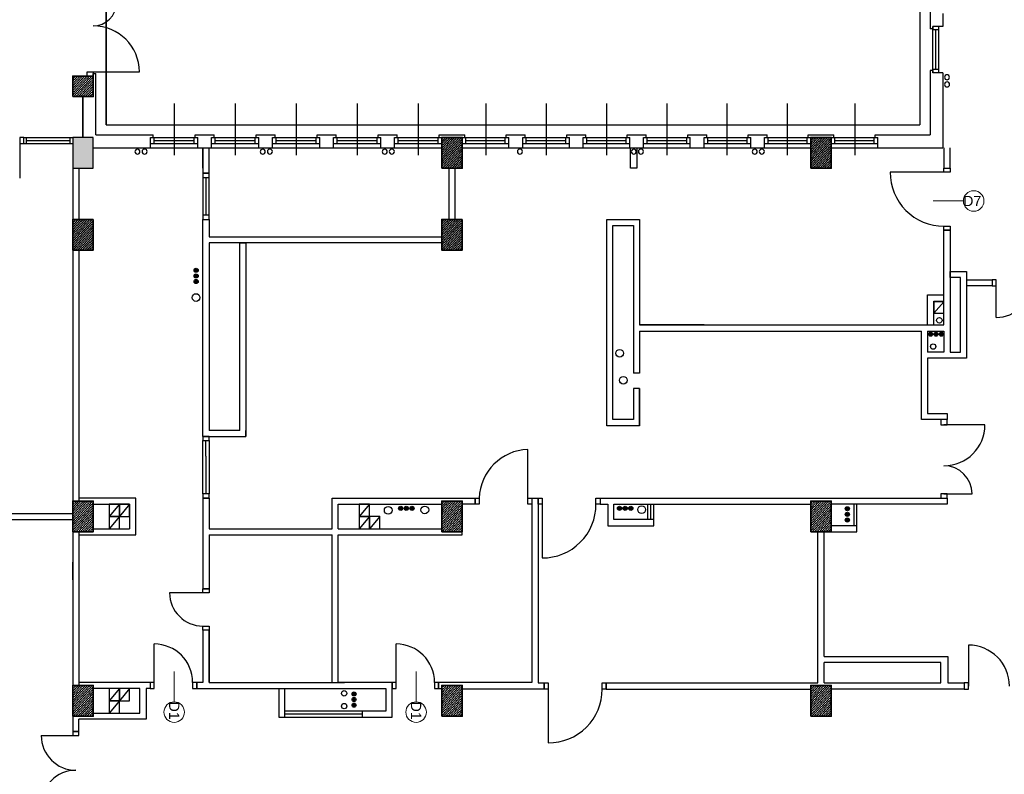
# Model space of a CAD drawing. Header units: millimetres. Extents: x 44889 to 52866, y -11417 to -4315.
# Tile 12 of 74: x 46124 to 47085, y -8948 to -8211. Entities that reach past the tile are written whole.
import ezdxf

# ---------------------------------------------------------------- set-up
doc = ezdxf.new("R2010")
doc.units = ezdxf.units.MM
doc.layers.get('0').update_dxf_attribs({"color": 9})
for name, color, linetype, lineweight in [('kreskowanie', 9, 'Continuous', 18), ('opis stolarki', 251, 'Continuous', 18), ('słupy gr0.7', 9, 'Continuous', 35)]:
    doc.layers.add(name, color=color, linetype=linetype, lineweight=lineweight)
for name, color, linetype in [('Podkład', 9, 'Continuous'), ('przepusty', 9, 'Continuous'), ('wentylacja', 7, 'Continuous')]:
    doc.layers.add(name, color=color, linetype=linetype)
doc.styles.get("Standard").update_dxf_attribs({"font": 'arial.ttf', "height": 15})
pattern_1 = [(45, (44431.0084, -9527.6914), (0.841899, 3.08696304), [3.96875, -0.79375, 0, -0.79375])]

# ---------------------------------------------------------------- blocks, each defined once
blk = doc.blocks.new('słup 2')
at = {"layer": 'kreskowanie'}
h = blk.add_hatch(dxfattribs=at)
h.set_pattern_fill('ANSI36', color=256, style=0)
h.set_pattern_definition([(45, (-1340, -20), (1.683798, 6.173926), [7.9375, -1.5875, 0, -1.5875])])
h.paths.add_polyline_path([(20, -20), (20, 20), (-20, 20), (-20, -20)])
at = {"layer": 'słupy gr0.7'}
blk.add_lwpolyline([(-20, -20), (20, -20), (20, 20), (-20, 20)], close=True, dxfattribs=at)
blk = doc.blocks.new('przepust duży')
at = {"layer": 'przepusty'}
blk.add_circle((82, 371), 7.5, dxfattribs=at)
blk = doc.blocks.new('słup3')
at = {"layer": 'kreskowanie'}
h = blk.add_hatch(dxfattribs=at)
h.set_pattern_fill('ANSI36', color=256, style=0)
h.set_pattern_definition([(45, (-20, -30), (1.6838, 6.17393), [7.9375, -1.5875, 0, -1.5875])])
h.paths.add_polyline_path([(20, 30), (-20, 30), (-20, -30), (20, -30)])
at = {"layer": 'słupy gr0.7'}
blk.add_lwpolyline([(-20, -30), (20, -30), (20, 30), (-20, 30)], close=True, dxfattribs=at)
blk = doc.blocks.new('słup 4')
at = {"layer": 'kreskowanie'}
h = blk.add_hatch(dxfattribs=at)
h.set_pattern_fill('ANSI36', color=256, style=0)
h.set_pattern_definition([(45, (-20, -40), (1.6838, 6.17393), [7.9375, -1.5875, 0, -1.5875])])
h.paths.add_polyline_path([(20, 20), (-20, 20), (-20, -40), (20, -40)])
at = {"layer": 'słupy gr0.7'}
blk.add_lwpolyline([(-20, -40), (20, -40), (20, 20), (-20, 20)], close=True, dxfattribs=at)
blk = doc.blocks.new('drzwi D1P')
at = {"layer": 'opis stolarki'}
blk.add_line((38, 47), (-21, 47), dxfattribs=at)
blk.add_circle((58, 47), 20, dxfattribs=at)
at = {"layer": 'Podkład'}
blk.add_line((0, 8), (-75, 8), dxfattribs=at)
for points in [[(0, 91), (0, 83), (12, 83), (12, 91)], [(0, 8), (0, 0), (12, 0), (12, 8)]]:
    blk.add_lwpolyline(points, close=True, dxfattribs=at)
blk.add_arc((0, 8), 75, 90, 180, dxfattribs=at)
at = {"layer": 'opis stolarki', "insert": (73, 57), "char_height": 20, "width": 29, "attachment_point": 3}
blk.add_mtext('{\\fArial|b0|i0|c238|p34;D1}', dxfattribs=at)
blk = doc.blocks.new('drzwid7')
at = {"layer": 'opis stolarki'}
blk.add_line((64, 38), (64, -21), dxfattribs=at)
blk.add_circle((64, 58), 20, dxfattribs=at)
at = {"layer": 'Podkład'}
blk.add_line((8, 0), (7.7, -105), dxfattribs=at)
for points in [[(0, 12), (8, 12), (8, 0), (0, 0)], [(113, 12), (121, 12), (121, 0), (113, 0)]]:
    blk.add_lwpolyline(points, close=True, dxfattribs=at)
blk.add_arc((8.6, -0.6), 104.4, 269.5242, 0.3419, dxfattribs=at)
at = {"layer": 'opis stolarki', "insert": (54, 73), "char_height": 20, "width": 29, "attachment_point": 3, "rotation": 90}
blk.add_mtext('{\\fArial|b0|i0|c238|p34;D7}', dxfattribs=at)
blk = doc.blocks.new('wentylacja 1')
blk.add_line((20, 24), (0, 0))
blk.add_lwpolyline([(0, 0), (20, 0), (20, 24), (0, 24)], close=True)
blk = doc.blocks.new('wentylacja3')
at = {"layer": 'wentylacja'}
blk.add_line((20, 22), (0, 0), dxfattribs=at)
blk.add_lwpolyline([(0, 0), (20, 0), (20, 22), (0, 22)], close=True, dxfattribs=at)
blk = doc.blocks.new('przepust 3x')
at = {"layer": 'przepusty'}
for points in [[(4, 11, 1), (-4, 11, 1)], [(4, 0, 1), (-4, 0, 1)], [(4, -11, 1), (-4, -11, 1)]]:
    blk.add_hatch(color=256, dxfattribs=at).paths.add_polyline_path(points)
for centre in [(0, 11), (0, 0), (0, -11)]:
    blk.add_circle(centre, 4, dxfattribs=at)

msp = doc.modelspace()

# ---------------------------------------------------------------- hatches: boundary and pattern name
at = {"layer": 'Podkład'}
h = msp.add_hatch(dxfattribs=at)
h.set_pattern_fill('ANSI36', color=256, scale=0.5, style=0)
h.set_pattern_definition(pattern_1)
h.paths.add_polyline_path([(46176.02, -8356.13), (46196.02, -8356.13), (46196.02, -8326.13), (46176.02, -8326.13)])
h.paths.add_polyline_path([(46176.02, -8436.13), (46196.02, -8436.13), (46196.02, -8406.13), (46176.02, -8406.13)])
h.paths.add_polyline_path([(46536.02, -8356.13), (46556.02, -8356.13), (46556.02, -8326.13), (46536.02, -8326.13)])
h.paths.add_polyline_path([(46536.02, -8436.13), (46556.02, -8436.13), (46556.02, -8406.13), (46536.02, -8406.13)])
h = msp.add_hatch(dxfattribs=at)
h.set_pattern_fill('ANSI36', color=256, scale=0.5, style=0)
h.set_pattern_definition(pattern_1)
h.paths.add_polyline_path([(46896.02, -8356.13), (46916.02, -8356.13), (46916.02, -8326.13), (46896.02, -8326.13)])
h.paths.add_polyline_path([(47256.02, -8356.13), (47276.02, -8356.13), (47276.02, -8326.13), (47256.02, -8326.13)])
h.paths.add_polyline_path([(47616.02, -8356.13), (47636.02, -8356.13), (47636.02, -8326.13), (47616.02, -8326.13)])
for points in [[(47012.97, -8516.14, 1), (47012.97, -8520.14, 1)], [(47018.35, -8516.14, 1), (47018.35, -8520.14, 1)], [(47023.55, -8516.14, 1), (47023.55, -8520.14, 1)]]:
    msp.add_hatch(color=256, dxfattribs=at).paths.add_polyline_path(points)

# ---------------------------------------------------------------- linework, layer by layer
for p, q in [((46208.52, -7998.63), (46208.52, -8313.63)), ((46208.52, -8313.63), (46208.52, -7998.63)), ((47002.52, -7998.63), (47002.52, -8313.63)), ((47012.52, -8202.63), (47012.52, -8220.13)), ((47025.02, -8205.13), (47025.02, -8217.63)), ((47015.02, -8220.13), (47012.52, -8220.13)), ((47015.02, -8263.13), (47015.02, -8217.63)), ((47015.02, -8263.13), (47015.02, -8217.63)), ((47025.02, -8217.63), (47015.02, -8217.63)), ((47015.02, -8217.63), (47015.02, -8220.13)), ((47015.02, -8217.63), (47015.02, -8220.13)), ((47021.02, -8221.13), (47015.02, -8221.13)), ((47018.02, -8259.63), (47018.02, -8221.13)), ((47018.02, -8259.63), (47018.02, -8221.13)), ((47021.02, -8263.13), (47021.02, -8217.63)), ((47021.02, -8263.13), (47021.02, -8217.63)), ((47015.02, -8260.63), (47012.52, -8260.63)), ((47012.52, -8260.63), (47012.52, -8323.63)), ((47021.02, -8259.63), (47015.02, -8259.63)), ((47015.02, -8260.63), (47015.02, -8263.13)), ((46196.02, -8262.13), (46241.02, -8262.13)), ((46196.02, -8263.63), (46198.52, -8263.63)), ((46196.02, -8266.13), (46196.02, -8263.63)), ((46196.02, -8266.13), (46196.02, -8263.63)), ((46198.52, -8323.63), (46198.52, -8263.63)), ((47025.02, -8263.13), (47015.02, -8263.13)), ((47025.02, -8263.13), (47025.02, -8336.13)), ((46186.02, -8286.13), (46186.02, -8326.13)), ((46186.02, -8326.13), (46186.02, -8286.13)), ((46186.02, -8326.13), (46186.02, -8286.13)), ((46275.02, -8292.88), (46275.02, -8343.55)), ((46334.52, -8292.88), (46334.52, -8343.55)), ((46394.02, -8292.88), (46394.02, -8343.55)), ((46453.52, -8292.88), (46453.52, -8343.55)), ((46513.02, -8292.88), (46513.02, -8343.55)), ((46579.02, -8292.88), (46579.02, -8343.55)), ((46638.02, -8292.88), (46638.02, -8343.55)), ((46696.77, -8292.88), (46696.77, -8343.55)), ((46755.52, -8292.88), (46755.52, -8343.55)), ((46814.27, -8292.88), (46814.27, -8343.55)), ((46873.02, -8292.88), (46873.02, -8343.55)), ((46939.02, -8292.88), (46939.02, -8343.55)), ((46208.52, -8313.63), (47002.52, -8313.63)), ((46128.27, -8326.13), (46176.02, -8326.13)), ((46128.27, -8326.13), (46176.02, -8326.13)), ((46130.77, -8332.13), (46130.77, -8326.13)), ((46173.52, -8332.13), (46173.52, -8326.13)), ((46198.52, -8323.63), (46254.52, -8323.63)), ((46252.02, -8336.13), (46252.02, -8326.13)), ((46252.02, -8326.13), (46254.52, -8326.13)), ((46252.02, -8326.13), (46298.02, -8326.13)), ((46252.02, -8326.13), (46298.02, -8326.13)), ((46254.52, -8326.13), (46254.52, -8323.63)), ((46255.52, -8332.13), (46255.52, -8326.13)), ((46294.52, -8332.13), (46294.52, -8326.13)), ((46295.52, -8323.63), (46314.02, -8323.63)), ((46295.52, -8326.13), (46295.52, -8323.63)), ((46295.52, -8326.13), (46298.02, -8326.13)), ((46298.02, -8336.13), (46298.02, -8326.13)), ((46311.52, -8336.13), (46311.52, -8326.13)), ((46311.52, -8326.13), (46314.02, -8326.13)), ((46311.52, -8326.13), (46357.52, -8326.13)), ((46311.52, -8326.13), (46357.52, -8326.13)), ((46314.02, -8326.13), (46314.02, -8323.63)), ((46315.02, -8332.13), (46315.02, -8326.13)), ((46354.02, -8332.13), (46354.02, -8326.13)), ((46355.02, -8323.63), (46373.52, -8323.63)), ((46355.02, -8326.13), (46355.02, -8323.63)), ((46355.02, -8326.13), (46357.52, -8326.13)), ((46357.52, -8336.13), (46357.52, -8326.13)), ((46371.02, -8336.13), (46371.02, -8326.13)), ((46371.02, -8326.13), (46373.52, -8326.13)), ((46371.02, -8326.13), (46417.02, -8326.13)), ((46371.02, -8326.13), (46417.02, -8326.13)), ((46373.52, -8326.13), (46373.52, -8323.63)), ((46374.52, -8332.13), (46374.52, -8326.13)), ((46413.52, -8332.13), (46413.52, -8326.13)), ((46414.52, -8323.63), (46433.02, -8323.63)), ((46414.52, -8326.13), (46414.52, -8323.63)), ((46414.52, -8326.13), (46417.02, -8326.13)), ((46417.02, -8336.13), (46417.02, -8326.13)), ((46430.52, -8336.13), (46430.52, -8326.13)), ((46430.52, -8326.13), (46433.02, -8326.13)), ((46430.52, -8326.13), (46476.52, -8326.13)), ((46430.52, -8326.13), (46476.52, -8326.13)), ((46433.02, -8326.13), (46433.02, -8323.63)), ((46434.02, -8332.13), (46434.02, -8326.13)), ((46473.02, -8332.13), (46473.02, -8326.13)), ((46474.02, -8326.13), (46474.02, -8323.63)), ((46474.02, -8323.63), (46492.52, -8323.63)), ((46474.02, -8326.13), (46476.52, -8326.13)), ((46476.52, -8336.13), (46476.52, -8326.13)), ((46490.02, -8336.13), (46490.02, -8326.13)), ((46490.02, -8326.13), (46492.52, -8326.13)), ((46490.02, -8326.13), (46536.02, -8326.13)), ((46490.02, -8326.13), (46536.02, -8326.13)), ((46492.52, -8326.13), (46492.52, -8323.63)), ((46493.52, -8332.13), (46493.52, -8326.13)), ((46532.52, -8332.13), (46532.52, -8326.13)), ((46533.52, -8323.63), (46558.52, -8323.63)), ((46533.52, -8326.13), (46533.52, -8323.63)), ((46533.52, -8326.13), (46536.02, -8326.13)), ((46556.02, -8326.13), (46558.52, -8326.13)), ((46556.02, -8326.13), (46601.52, -8326.13)), ((46556.02, -8326.13), (46601.52, -8326.13)), ((46558.52, -8326.13), (46558.52, -8323.63)), ((46559.52, -8332.13), (46559.52, -8326.13)), ((46598.02, -8332.13), (46598.02, -8326.13)), ((46599.02, -8323.63), (46617.52, -8323.63)), ((46599.02, -8326.13), (46599.02, -8323.63)), ((46599.02, -8326.13), (46601.52, -8326.13)), ((46601.52, -8336.13), (46601.52, -8326.13)), ((46615.02, -8336.13), (46615.02, -8326.13)), ((46615.02, -8326.13), (46617.52, -8326.13)), ((46615.02, -8326.13), (46660.52, -8326.13)), ((46615.02, -8326.13), (46660.52, -8326.13)), ((46617.52, -8326.13), (46617.52, -8323.63)), ((46618.52, -8332.13), (46618.52, -8326.13)), ((46657.02, -8332.13), (46657.02, -8326.13)), ((46658.02, -8323.63), (46676.52, -8323.63)), ((46658.02, -8326.13), (46658.02, -8323.63)), ((46658.02, -8326.13), (46660.52, -8326.13)), ((46660.52, -8336.13), (46660.52, -8326.13)), ((46674.02, -8336.13), (46674.02, -8326.13)), ((46674.02, -8326.13), (46676.52, -8326.13)), ((46674.02, -8326.13), (46719.52, -8326.13)), ((46674.02, -8326.13), (46719.52, -8326.13)), ((46676.52, -8326.13), (46676.52, -8323.63)), ((46677.52, -8332.13), (46677.52, -8326.13)), ((46716.02, -8332.13), (46716.02, -8326.13)), ((46717.02, -8323.63), (46735.52, -8323.63)), ((46717.02, -8326.13), (46717.02, -8323.63)), ((46717.02, -8326.13), (46719.52, -8326.13)), ((46719.52, -8336.13), (46719.52, -8326.13)), ((46733.02, -8336.13), (46733.02, -8326.13)), ((46733.02, -8326.13), (46735.52, -8326.13)), ((46733.02, -8326.13), (46778.52, -8326.13)), ((46733.02, -8326.13), (46778.52, -8326.13)), ((46735.52, -8326.13), (46735.52, -8323.63)), ((46736.52, -8332.13), (46736.52, -8326.13)), ((46775.02, -8332.13), (46775.02, -8326.13)), ((46776.02, -8326.13), (46776.02, -8323.63)), ((46776.02, -8323.63), (46794.52, -8323.63)), ((46776.02, -8326.13), (46778.52, -8326.13)), ((46778.52, -8336.13), (46778.52, -8326.13)), ((46792.02, -8336.13), (46792.02, -8326.13)), ((46792.02, -8326.13), (46794.52, -8326.13)), ((46792.02, -8326.13), (46837.52, -8326.13)), ((46792.02, -8326.13), (46837.52, -8326.13)), ((46794.52, -8326.13), (46794.52, -8323.63)), ((46795.52, -8332.13), (46795.52, -8326.13)), ((46834.02, -8332.13), (46834.02, -8326.13)), ((46835.02, -8326.13), (46835.02, -8323.63)), ((46835.02, -8323.63), (46853.52, -8323.63)), ((46835.02, -8326.13), (46837.52, -8326.13)), ((46835.02, -8326.13), (46837.52, -8326.13)), ((46837.52, -8336.13), (46837.52, -8326.13)), ((46851.02, -8336.13), (46851.02, -8326.13)), ((46851.02, -8326.13), (46853.52, -8326.13)), ((46851.02, -8326.13), (46896.02, -8326.13)), ((46851.02, -8326.13), (46896.02, -8326.13)), ((46853.52, -8326.13), (46853.52, -8323.63)), ((46854.52, -8332.13), (46854.52, -8326.13)), ((46892.6, -8332.13), (46892.6, -8326.13)), ((46893.52, -8323.63), (46918.52, -8323.63)), ((46893.52, -8326.13), (46893.52, -8323.63)), ((46916.02, -8326.13), (46918.52, -8326.13)), ((46916.02, -8326.13), (46961.52, -8326.13)), ((46916.02, -8326.13), (46961.52, -8326.13)), ((46918.52, -8326.13), (46918.52, -8323.63)), ((46919.52, -8332.13), (46919.52, -8326.13)), ((46958.02, -8332.13), (46958.02, -8326.13)), ((46959.02, -8323.63), (47012.52, -8323.63)), ((46959.02, -8326.13), (46959.02, -8323.63)), ((46959.02, -8326.13), (46961.52, -8326.13)), ((46961.52, -8336.13), (46961.52, -8326.13)), ((46124.27, -8332.13), (46124.27, -8365.88)), ((46128.27, -8332.13), (46176.02, -8332.13)), ((46128.27, -8332.13), (46176.02, -8332.13)), ((46130.77, -8329.13), (46173.52, -8329.13)), ((46130.77, -8329.13), (46173.52, -8329.13)), ((46196.02, -8336.13), (46252.02, -8336.13)), ((46202.02, -8336.13), (46536.02, -8336.13)), ((46252.02, -8332.13), (46298.02, -8332.13)), ((46252.02, -8332.13), (46298.02, -8332.13)), ((46255.52, -8329.13), (46294.52, -8329.13)), ((46255.52, -8329.13), (46294.52, -8329.13)), ((46298.02, -8336.13), (46311.52, -8336.13)), ((46298.02, -8336.13), (46311.52, -8336.13)), ((46303.02, -8356.13), (46303.02, -8336.13)), ((46303.02, -8336.13), (46303.02, -8361.13)), ((46309.02, -8361.13), (46309.02, -8336.13)), ((46311.52, -8332.13), (46357.52, -8332.13)), ((46311.52, -8332.13), (46357.52, -8332.13)), ((46315.02, -8329.13), (46354.02, -8329.13)), ((46315.02, -8329.13), (46354.02, -8329.13)), ((46357.52, -8336.13), (46371.02, -8336.13)), ((46371.02, -8332.13), (46417.02, -8332.13)), ((46371.02, -8332.13), (46417.02, -8332.13)), ((46374.52, -8329.13), (46413.52, -8329.13)), ((46374.52, -8329.13), (46413.52, -8329.13)), ((46417.02, -8336.13), (46430.52, -8336.13)), ((46430.52, -8332.13), (46476.52, -8332.13)), ((46430.52, -8332.13), (46476.52, -8332.13)), ((46434.02, -8329.13), (46473.02, -8329.13)), ((46434.02, -8329.13), (46473.02, -8329.13)), ((46476.52, -8336.13), (46490.02, -8336.13)), ((46489.02, -8336.13), (46536.02, -8336.13)), ((46490.02, -8332.13), (46536.02, -8332.13)), ((46490.02, -8332.13), (46536.02, -8332.13)), ((46493.52, -8329.13), (46532.52, -8329.13)), ((46493.52, -8329.13), (46532.52, -8329.13)), ((46556.02, -8332.13), (46601.52, -8332.13)), ((46556.02, -8332.13), (46601.52, -8332.13)), ((46556.02, -8336.13), (46896.02, -8336.13)), ((46559.52, -8329.13), (46598.02, -8329.13)), ((46559.52, -8329.13), (46598.02, -8329.13)), ((46601.52, -8336.13), (46615.02, -8336.13)), ((46603.02, -8336.13), (46609.02, -8336.13)), ((46615.02, -8332.13), (46660.52, -8332.13)), ((46615.02, -8332.13), (46660.52, -8332.13)), ((46618.52, -8329.13), (46657.02, -8329.13)), ((46618.52, -8329.13), (46657.02, -8329.13)), ((46660.52, -8336.13), (46674.02, -8336.13)), ((46674.02, -8332.13), (46719.52, -8332.13)), ((46674.02, -8332.13), (46719.52, -8332.13)), ((46677.52, -8329.13), (46716.02, -8329.13)), ((46677.52, -8329.13), (46716.02, -8329.13)), ((46719.52, -8336.13), (46733.02, -8336.13)), ((46720.27, -8356.13), (46720.27, -8336.13)), ((46726.27, -8336.13), (46726.27, -8356.13)), ((46733.02, -8332.13), (46778.52, -8332.13)), ((46733.02, -8332.13), (46778.52, -8332.13)), ((46736.52, -8329.13), (46775.02, -8329.13)), ((46736.52, -8329.13), (46775.02, -8329.13)), ((46778.52, -8336.13), (46792.02, -8336.13)), ((46792.02, -8332.13), (46837.52, -8332.13)), ((46792.02, -8332.13), (46837.52, -8332.13)), ((46795.52, -8329.13), (46834.02, -8329.13)), ((46795.52, -8329.13), (46834.02, -8329.13)), ((46837.52, -8336.13), (46851.02, -8336.13)), ((46851.02, -8332.13), (46896.02, -8332.13)), ((46851.02, -8332.13), (46896.02, -8332.13)), ((46854.52, -8329.13), (46892.6, -8329.13)), ((46854.52, -8329.13), (46892.6, -8329.13)), ((46916.02, -8332.13), (46961.52, -8332.13)), ((46916.02, -8332.13), (46961.52, -8332.13)), ((46916.02, -8336.13), (47025.02, -8336.13)), ((46919.52, -8329.13), (46958.02, -8329.13)), ((46919.52, -8329.13), (46958.02, -8329.13)), ((47026.02, -8336.13), (47026.02, -8356.13)), ((47032.02, -8356.13), (47032.02, -8336.13)), ((46176.02, -8356.13), (46176.02, -8406.13)), ((46182.02, -8356.13), (46182.02, -8406.13)), ((46543.02, -8356.13), (46543.02, -8406.13)), ((46549.02, -8406.13), (46549.02, -8356.13)), ((46726.27, -8356.13), (46720.27, -8356.13)), ((47026.02, -8356.13), (47032.02, -8356.13)), ((46303.02, -8361.13), (46309.02, -8361.13)), ((46306.02, -8365.13), (46306.02, -8402.13)), ((46176.02, -8406.13), (46176.02, -8681.13)), ((46303.02, -8406.13), (46309.02, -8406.13)), ((46303.02, -8618.13), (46303.02, -8406.13)), ((46309.02, -8406.13), (46309.02, -8423.13)), ((46697.02, -8523.63), (46697.02, -8406.13)), ((46697.02, -8406.13), (46729.02, -8406.13)), ((46703.02, -8523.63), (46703.02, -8412.13)), ((46703.02, -8412.13), (46723.02, -8412.13)), ((46723.02, -8412.13), (46723.02, -8556.13)), ((46729.02, -8406.13), (46729.02, -8509.13)), ((46309.02, -8423.13), (46536.02, -8423.13)), ((46536.02, -8423.13), (46536.02, -8429.13)), ((47026.02, -8509.13), (47026.02, -8416.63)), ((47026.02, -8416.63), (47032.02, -8416.63)), ((47032.02, -8416.63), (47032.02, -8509.13)), ((46536.02, -8429.13), (46309.02, -8429.13)), ((46309.02, -8429.13), (46309.02, -8612.13)), ((46339.02, -8612.13), (46339.02, -8429.13)), ((46339.02, -8429.13), (46345.02, -8429.13)), ((46345.02, -8429.13), (46345.02, -8618.13)), ((46182.02, -8436.13), (46182.02, -8681.13)), ((47032.02, -8462.88), (47032.02, -8456.88)), ((47032.02, -8456.88), (47048.02, -8456.88)), ((47042.02, -8462.88), (47032.02, -8462.88)), ((47042.02, -8535.63), (47042.02, -8462.88)), ((47048.02, -8456.88), (47048.02, -8541.63)), ((47048.02, -8465.13), (47073.02, -8465.13)), ((47073.02, -8471.13), (47048.02, -8471.13)), ((47073.02, -8465.13), (47073.02, -8471.13)), ((47077.02, -8501.88), (47077.02, -8468.13)), ((47010.02, -8509.13), (47010.02, -8479.91)), ((47010.02, -8479.91), (47026.02, -8479.91)), ((47016.02, -8485.91), (47026.02, -8485.91)), ((47016.02, -8509.13), (47016.02, -8485.91)), ((46792.02, -8509.13), (46729.02, -8509.13)), ((46729.02, -8509.13), (47026.02, -8509.13)), ((47032.02, -8509.13), (47032.02, -8535.63)), ((46729.02, -8515.13), (46729.02, -8556.13)), ((46729.02, -8515.13), (47004.02, -8515.13)), ((47004.02, -8601.63), (47004.02, -8515.13)), ((47010.02, -8515.13), (47010.02, -8535.63)), ((47010.02, -8515.13), (47026.02, -8515.13)), ((47026.02, -8515.13), (47026.02, -8535.63)), ((46697.02, -8607.63), (46697.02, -8523.63)), ((46703.02, -8601.63), (46703.02, -8523.63)), ((47026.02, -8535.63), (47010.02, -8535.63)), ((47026.02, -8535.63), (47018.52, -8535.63)), ((47032.02, -8535.63), (47042.02, -8535.63)), ((47010.02, -8541.63), (47010.02, -8595.63)), ((47032.02, -8541.63), (47010.02, -8541.63)), ((47026.02, -8541.63), (47018.52, -8541.63)), ((47048.02, -8541.63), (47032.02, -8541.63)), ((46729.02, -8556.13), (46723.02, -8556.13)), ((46723.02, -8571.13), (46723.02, -8601.63)), ((46729.02, -8571.13), (46723.02, -8571.13)), ((46729.02, -8571.13), (46729.02, -8607.63)), ((46729.02, -8607.63), (46729.02, -8571.13)), ((47010.02, -8595.63), (47029.02, -8595.63)), ((47029.02, -8595.63), (47029.02, -8601.63)), ((46723.02, -8601.63), (46703.02, -8601.63)), ((47029.02, -8601.63), (47004.02, -8601.63)), ((47066.02, -8606.63), (47026.02, -8606.63)), ((46339.02, -8612.13), (46309.02, -8612.13)), ((46345.02, -8618.13), (46345.02, -8612.13)), ((46729.02, -8607.63), (46697.02, -8607.63)), ((46303.02, -8618.13), (46345.02, -8618.13)), ((46303.02, -8674.13), (46303.02, -8622.13)), ((46306.02, -8637.13), (46306.02, -8622.13)), ((46309.02, -8622.13), (46309.02, -8674.13)), ((46620.02, -8678.13), (46620.02, -8630.63)), ((46306.02, -8637.13), (46306.02, -8674.13)), ((47026.02, -8674.13), (47053.52, -8674.13)), ((46176.02, -8681.13), (46176.02, -8891.13)), ((46237.52, -8678.13), (46182.02, -8678.13)), ((46196.02, -8681.13), (46196.02, -8684.13)), ((46237.52, -8681.13), (46237.52, -8678.13)), ((46237.52, -8714.13), (46237.52, -8681.13)), ((46309.02, -8678.13), (46303.02, -8678.13)), ((46303.02, -8678.13), (46303.02, -8708.13)), ((46309.02, -8678.13), (46309.02, -8708.13)), ((46429.02, -8708.13), (46429.02, -8678.13)), ((46429.02, -8678.13), (46546.02, -8678.13)), ((46546.02, -8678.13), (46568.52, -8678.13)), ((46568.52, -8678.13), (46568.52, -8684.13)), ((46624.02, -8678.13), (46624.02, -8858.13)), ((46624.02, -8678.13), (46630.02, -8678.13)), ((46630.02, -8678.13), (46630.02, -8858.69)), ((46690.52, -8678.13), (46896.02, -8678.13)), ((46690.52, -8678.13), (46690.52, -8684.13)), ((46704.02, -8699.13), (46704.02, -8684.02)), ((46704.02, -8684.02), (46896.02, -8684.02)), ((46737.02, -8699.13), (46737.02, -8684.02)), ((46740.02, -8699.13), (46740.02, -8684.02)), ((46743.02, -8699.13), (46743.02, -8684.02)), ((46896.02, -8678.13), (46906.02, -8678.13)), ((46906.02, -8678.13), (47023.02, -8678.13)), ((47023.02, -8678.13), (47029.02, -8678.13)), ((47029.02, -8678.13), (47029.02, -8684.13)), ((46016.02, -8693.13), (46176.02, -8693.13)), ((46196.02, -8684.13), (46231.52, -8684.13)), ((46231.52, -8684.13), (46231.52, -8708.13)), ((46435.02, -8708.13), (46435.02, -8684.13)), ((46435.02, -8684.13), (46536.02, -8684.13)), ((46568.52, -8684.13), (46556.02, -8684.13)), ((46634.02, -8684.13), (46633.89, -8736.63)), ((46690.52, -8684.13), (46698.02, -8684.13)), ((46698.02, -8684.13), (46698.02, -8705.13)), ((47029.02, -8684.13), (46916.02, -8684.13)), ((46941.02, -8684.13), (46938.02, -8684.13)), ((46938.02, -8684.13), (46938.02, -8705.13)), ((46941.02, -8705.13), (46941.02, -8684.13)), ((46016.02, -8699.13), (46176.02, -8699.13)), ((46743.02, -8699.13), (46704.02, -8699.13)), ((46743.02, -8705.13), (46743.02, -8699.13)), ((46182.02, -8711.13), (46182.02, -8861.13)), ((46182.02, -8711.13), (46182.02, -8714.13)), ((46196.02, -8705.13), (46196.02, -8711.13)), ((46196.02, -8708.13), (46231.52, -8708.13)), ((46303.02, -8708.13), (46303.02, -8714.13)), ((46309.02, -8708.13), (46429.02, -8708.13)), ((46435.02, -8708.13), (46536.02, -8708.13)), ((46556.02, -8714.13), (46556.02, -8711.13)), ((46698.02, -8705.13), (46743.02, -8705.13)), ((46903.02, -8858.69), (46903.02, -8711.13)), ((46909.02, -8832.69), (46909.02, -8711.13)), ((46941.02, -8705.13), (46916.02, -8705.13)), ((46916.02, -8711.13), (46941.02, -8711.13)), ((46941.02, -8711.13), (46941.02, -8705.13)), ((46182.02, -8714.13), (46237.52, -8714.13)), ((46303.02, -8714.13), (46303.02, -8766.63)), ((46309.02, -8714.13), (46309.02, -8766.63)), ((46309.02, -8714.13), (46429.02, -8714.13)), ((46429.02, -8858.13), (46429.02, -8714.13)), ((46435.02, -8858.13), (46435.02, -8714.13)), ((46435.02, -8714.13), (46556.02, -8714.13)), ((46176.02, -8743.13), (46176.02, -8740.63)), ((46176.02, -8758.13), (46176.02, -8743.13)), ((46309.02, -8766.63), (46303.02, -8766.63)), ((46303.02, -8770.63), (46270.52, -8770.63)), ((46303.02, -8807.13), (46303.02, -8858.13)), ((46309.02, -8807.13), (46303.02, -8807.13)), ((46309.02, -8807.13), (46309.02, -8858.13)), ((46309.02, -8858.13), (46309.02, -8807.13)), ((47049.84, -8821.69), (47049.84, -8861.69)), ((46909.02, -8832.69), (47023.84, -8832.69)), ((47023.84, -8832.69), (47029.84, -8832.69)), ((47029.84, -8832.69), (47029.84, -8858.69)), ((46176.02, -8839.63), (46176.02, -8861.13)), ((46909.02, -8858.69), (46909.02, -8838.69)), ((47023.02, -8838.69), (46909.02, -8838.69)), ((47023.02, -8858.69), (47023.02, -8838.69)), ((46251.52, -8858.13), (46182.02, -8858.13)), ((46241.52, -8864.13), (46196.02, -8864.13)), ((46241.52, -8888.13), (46241.52, -8864.13)), ((46251.52, -8864.13), (46247.52, -8864.13)), ((46247.52, -8864.13), (46247.52, -8891.13)), ((46251.52, -8858.13), (46251.52, -8864.13)), ((46303.02, -8858.13), (46297.02, -8858.13)), ((46297.02, -8858.13), (46297.02, -8864.13)), ((46297.02, -8864.13), (46309.02, -8864.13)), ((46309.02, -8858.13), (46441.02, -8858.13)), ((46309.02, -8864.13), (46429.02, -8864.13)), ((46377.02, -8864.13), (46377.02, -8892.13)), ((46383.02, -8892.13), (46383.02, -8864.13)), ((46429.02, -8864.13), (46435.02, -8864.13)), ((46429.02, -8864.13), (46481.52, -8864.13)), ((46487.52, -8858.13), (46435.02, -8858.13)), ((46441.02, -8858.13), (46435.02, -8858.13)), ((46481.52, -8864.13), (46481.52, -8886.13)), ((46487.52, -8864.13), (46487.52, -8858.13)), ((46487.52, -8892.13), (46487.52, -8864.13)), ((46624.02, -8858.13), (46533.02, -8858.13)), ((46533.02, -8858.13), (46533.02, -8864.13)), ((46533.02, -8864.13), (46536.02, -8864.13)), ((46636.02, -8864.69), (46556.02, -8864.69)), ((46630.02, -8858.69), (46636.02, -8858.69)), ((46636.02, -8858.69), (46636.02, -8864.69)), ((46640.02, -8864.69), (46639.89, -8917.19)), ((46696.52, -8864.69), (46696.52, -8858.69)), ((46696.52, -8858.69), (46903.02, -8858.69)), ((46696.52, -8864.69), (46896.02, -8864.69)), ((46873.52, -8858.18), (46873.52, -8858.18)), ((46909.02, -8858.69), (47023.02, -8858.69)), ((47045.84, -8864.69), (46916.02, -8864.69)), ((47029.84, -8858.69), (47045.84, -8858.69)), ((47045.84, -8858.69), (47045.84, -8864.69)), ((46176.02, -8891.13), (46182.02, -8891.13)), ((46176.02, -8891.13), (46176.02, -8906.13)), ((46247.52, -8894.13), (46182.02, -8894.13)), ((46182.02, -8906.13), (46182.02, -8894.13)), ((46196.02, -8891.13), (46196.02, -8888.13)), ((46196.02, -8888.13), (46241.52, -8888.13)), ((46247.52, -8891.13), (46247.52, -8894.13)), ((46377.02, -8892.13), (46383.02, -8892.13)), ((46458.52, -8886.13), (46383.02, -8886.13)), ((46458.52, -8889.13), (46383.02, -8889.13)), ((46383.02, -8892.13), (46458.52, -8892.13)), ((46481.52, -8886.13), (46458.52, -8886.13)), ((46458.52, -8886.13), (46458.52, -8892.13)), ((46458.52, -8892.13), (46487.52, -8892.13)), ((46145.27, -8910.13), (46179.02, -8910.13)), ((46176.02, -8906.13), (46182.02, -8906.13))]:
    msp.add_line(p, q, dxfattribs=at)
for points in [[(46196.02, -8262.13), (46196.02, -8266.13), (46190.02, -8266.13), (46190.02, -8262.13)], [(46196.02, -8262.13), (46196.02, -8266.13), (46190.02, -8266.13), (46190.02, -8262.13)], [(46124.27, -8332.13), (46128.27, -8332.13), (46128.27, -8326.13), (46124.27, -8326.13)], [(46176.02, -8356.13), (46196.02, -8356.13), (46196.02, -8326.13), (46176.02, -8326.13)], [(46536.02, -8356.13), (46556.02, -8356.13), (46556.02, -8326.13), (46536.02, -8326.13)], [(46896.02, -8356.13), (46916.02, -8356.13), (46916.02, -8326.13), (46896.02, -8326.13)], [(46303.02, -8406.13), (46309.02, -8406.13), (46309.02, -8361.13), (46303.02, -8361.13)], [(46303.02, -8365.13), (46309.02, -8365.13), (46309.02, -8361.13), (46303.02, -8361.13)], [(46303.02, -8406.13), (46309.02, -8406.13), (46309.02, -8402.13), (46303.02, -8402.13)], [(46176.02, -8436.13), (46196.02, -8436.13), (46196.02, -8406.13), (46176.02, -8406.13)], [(46536.02, -8436.13), (46556.02, -8436.13), (46556.02, -8406.13), (46536.02, -8406.13)], [(47077.02, -8465.13), (47073.02, -8465.13), (47073.02, -8471.13), (47077.02, -8471.13)], [(47029.02, -8606.63), (47029.02, -8601.63), (47023.02, -8601.63), (47023.02, -8606.63)], [(46303.02, -8622.13), (46309.02, -8622.13), (46309.02, -8618.13), (46303.02, -8618.13)], [(46303.02, -8678.13), (46309.02, -8678.13), (46309.02, -8674.13), (46303.02, -8674.13)], [(47029.02, -8678.13), (47029.02, -8674.13), (47023.02, -8674.13), (47023.02, -8678.13)], [(46568.52, -8678.13), (46572.52, -8678.13), (46572.52, -8684.13), (46568.52, -8684.13)], [(46620.02, -8678.13), (46624.02, -8678.13), (46624.02, -8684.13), (46620.02, -8684.13)], [(46630.02, -8678.13), (46634.02, -8678.13), (46634.02, -8684.13), (46630.02, -8684.13)], [(46686.52, -8678.13), (46690.52, -8678.13), (46690.52, -8684.13), (46686.52, -8684.13)], [(46303.02, -8770.63), (46303.02, -8766.63), (46309.02, -8766.63), (46309.02, -8770.63)], [(46303.02, -8807.13), (46303.02, -8803.13), (46309.02, -8803.13), (46309.02, -8807.13)], [(46636.02, -8858.69), (46640.02, -8858.69), (46640.02, -8864.69), (46636.02, -8864.69)], [(46692.52, -8858.69), (46696.52, -8858.69), (46696.52, -8864.69), (46692.52, -8864.69)], [(47049.84, -8858.69), (47045.84, -8858.69), (47045.84, -8864.69), (47049.84, -8864.69)], [(46176.02, -8906.13), (46176.02, -8910.13), (46182.02, -8910.13), (46182.02, -8906.13)]]:
    msp.add_lwpolyline(points, close=True, dxfattribs=at)
for centre in [(47012.97, -8518.14), (47018.35, -8518.14), (47023.55, -8518.14)]:
    msp.add_circle(centre, 2, dxfattribs=at)
for centre, radius, start, end in [((46196.02, -8194.63), 22.5, 270, 360), ((46196.02, -8262.13), 45, 360, 90), ((47077.02, -8468.13), 33.75, 270, 0), ((47026.02, -8606.63), 40, 270, 0), ((46622.04, -8680.15), 49.57, 92.34003, 177.65998), ((47026.02, -8674.13), 27.5, 0, 90), ((46634.32, -8684.44), 52.19, 269.52418, 0.34185), ((46303.02, -8770.63), 32.5, 180, 270), ((47049.84, -8861.69), 40, 0, 90), ((46640.32, -8865), 52.19, 269.52418, 0.34185), ((46179.02, -8910.13), 33.75, 180, 270), ((46179.02, -8977.63), 33.75, 90, 180)]:
    msp.add_arc(centre, radius, start, end, dxfattribs=at)

# ---------------------------------------------------------------- block references
for name, p, xscale, yscale, zscale in [('słup 2', (46186.02, -8276.13), 0.5, 0.5, 0.5), ('słup 4', (46546.02, -8336.13), 0.5, 0.5, 0.5), ('słup 4', (46546.02, -8336.13), 0.5, 0.5, 0.5), ('słup 4', (46906.02, -8336.13), 0.5, 0.5, 0.5), ('przepust 3x', (46296.39, -8461.28), 0.5, 0.5, 0.5), ('przepust duży', (46255.39, -8667.87), 0.5, 0.5, 0.5), ('wentylacja3', (47016.02, -8497.52), 0.5, 0.5, 0.5), ('przepust duży', (46992.81, -8634.51), 0.3500000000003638, 0.3500000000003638, 0.3500000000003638), ('przepust duży', (46986.79, -8660.09), 0.3500000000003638, 0.3500000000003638, 0.3500000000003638), ('przepust duży', (46668.63, -8722.27), 0.5, 0.5, 0.5), ('przepust duży', (46672.19, -8748.67), 0.5, 0.5, 0.5), ('słup3', (46186.02, -8696.13), 0.5, 0.5, 0.5), ('słup3', (46546.02, -8696.13), 0.5, 0.5, 0.5), ('słup3', (46906.02, -8696.13), 0.5, 0.5, 0.5), ('wentylacja 1', (46211.52, -8696.13), 0.5, 0.5, 0.5), ('wentylacja 1', (46221.52, -8696.13), 0.5, 0.5, 0.5), ('wentylacja 1', (46455.59, -8696.13), 0.5, 0.5, 0.5), ('przepust duży', (46442.8, -8875.6), 0.5, 0.5, 0.5), ('przepust duży', (46478.53, -8875.23), 0.5, 0.5, 0.5), ('przepust duży', (46690.11, -8874.95), 0.5, 0.5, 0.5), ('przepust 3x', (46931.76, -8694.1), 0.5, 0.5, 0.5), ('wentylacja 1', (46211.52, -8708.13), 0.5, 0.5, 0.5), ('wentylacja 1', (46455.59, -8708.13), 0.5, 0.5, 0.5), ('wentylacja 1', (46465.59, -8708.13), 0.5, 0.5, 0.5), ('słup3', (46186.02, -8876.13), 0.5, 0.5, 0.5), ('wentylacja 1', (46211.52, -8876.13), 0.5, 0.5, 0.5), ('wentylacja 1', (46221.52, -8876.13), 0.5, 0.5, 0.5), ('przepust duży', (46412.15, -8998.68), 0.3500000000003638, 0.3500000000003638, 0.3500000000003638), ('słup3', (46546.02, -8876.13), 0.5, 0.5, 0.5), ('słup3', (46906.02, -8876.13), 0.5, 0.5, 0.5), ('wentylacja 1', (46211.52, -8888.13), 0.5, 0.5, 0.5), ('przepust 3x', (46450.5, -8874.86), 0.5, 0.5, 0.5), ('przepust duży', (46412.15, -9011.15), 0.3500000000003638, 0.3500000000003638, 0.3500000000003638)]:
    msp.add_blockref(name, p, dxfattribs=dict(at, xscale=xscale, yscale=yscale, zscale=zscale))
for name, p, xscale, yscale, zscale, rotation in [('przepust duży', (47002.17, -8146.01), -0.327178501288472, 0.327178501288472, 0.3271785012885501, 180), ('przepust duży', (47002.23, -8152.96), -0.327178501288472, 0.327178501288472, 0.3271785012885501, 180), ('przepust duży', (46360.56, -8313.16), -0.327178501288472, 0.327178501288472, 0.3271785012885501, 89.99999999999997), ('przepust duży', (46367.51, -8313.1), -0.327178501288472, 0.327178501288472, 0.3271785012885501, 89.99999999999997), ('przepust duży', (46482.78, -8313.16), -0.327178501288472, 0.327178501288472, 0.3271785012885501, 89.99999999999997), ('przepust duży', (46489.72, -8313.1), -0.327178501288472, 0.327178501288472, 0.3271785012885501, 89.99999999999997), ('przepust duży', (46601.78, -8313.16), -0.327178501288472, 0.327178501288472, 0.3271785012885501, 89.99999999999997), ('przepust duży', (46608.72, -8313.1), -0.327178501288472, 0.327178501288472, 0.3271785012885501, 89.99999999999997), ('przepust duży', (46733.72, -8313.1), -0.327178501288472, 0.327178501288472, 0.3271785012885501, 89.99999999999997), ('przepust duży', (46844.78, -8313.16), -0.327178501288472, 0.327178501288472, 0.3271785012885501, 89.99999999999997), ('przepust duży', (46851.72, -8313.1), -0.327178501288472, 0.327178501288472, 0.3271785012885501, 89.99999999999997), ('przepust duży', (46962.78, -8313.16), -0.327178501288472, 0.327178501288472, 0.3271785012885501, 89.99999999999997), ('przepust duży', (46969.72, -8313.1), -0.327178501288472, 0.327178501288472, 0.3271785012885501, 89.99999999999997), ('drzwid7', (47026.02, -8356.13), 0.5, 0.5, 0.5, 270), ('słup 4', (46186.02, -8426.13), 0.5, 0.5, 0.5, 180), ('słup 4', (46546.02, -8426.13), 0.5, 0.5, 0.5, 180), ('przepust 3x', (46501.48, -8688.22), 0.5, 0.5, 0.5, 90), ('przepust 3x', (46714.98, -8688.22), 0.5, 0.5, 0.5, 90), ('drzwi D1P', (46251.52, -8858.13), 0.5, 0.5, 0.5, 270), ('drzwi D1P', (46487.52, -8858.13), 0.5, 0.5, 0.5, 270)]:
    msp.add_blockref(name, p, dxfattribs=dict(at, xscale=xscale, yscale=yscale, zscale=zscale, rotation=rotation))

doc.saveas('drawing.dxf')
